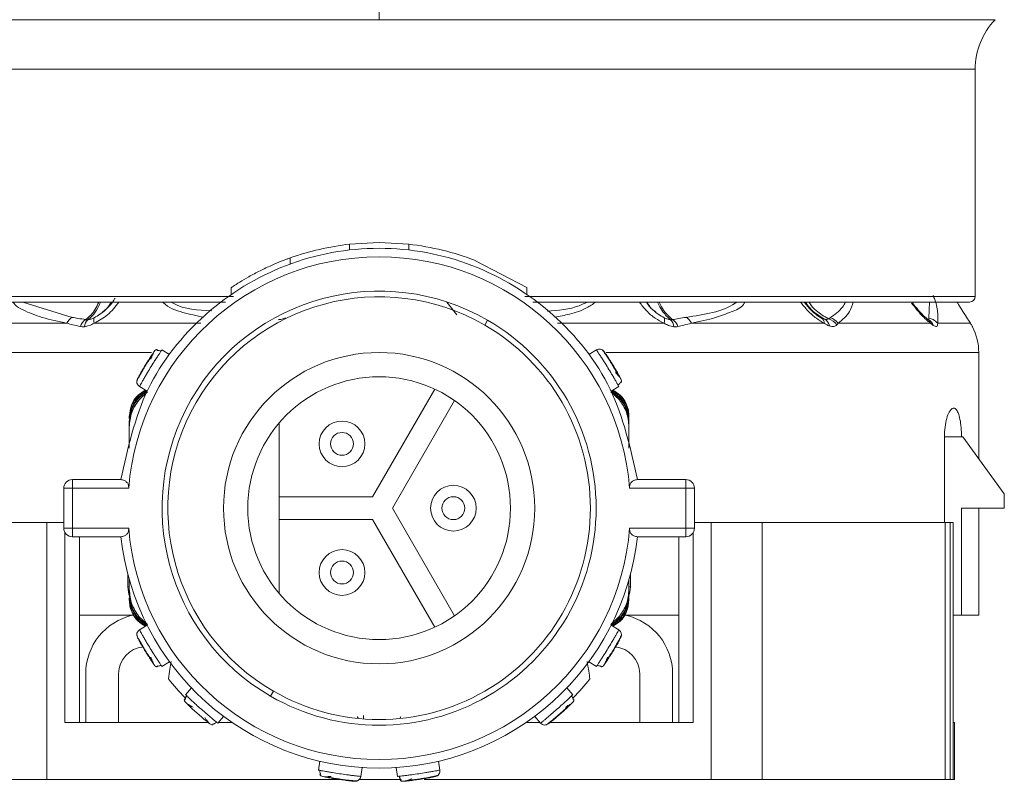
# Model space of a CAD drawing. Header units: millimetres. Extents: x -458 to 1924, y -69 to 431.
# Tile 2 of 49: x -438 to -404, y 153 to 179. Entities that reach past the tile are written whole.
import ezdxf

# ---------------------------------------------------------------- set-up
doc = ezdxf.new("R2010")
doc.units = ezdxf.units.MM

# ---------------------------------------------------------------- blocks, each defined once
blk = doc.blocks.new('Drawing View4')
at = {"color": 7, "linetype": 'Continuous', "lineweight": 18}
for p, q in [((0, 0), (0, -50.843)), ((0, -50.843), (-21.577, -50.843)), ((21.577, -50.843), (0, -50.843)), ((20.875, -52.58), (-20.875, -52.58)), ((20.875, -52.58), (20.875, -60.53)), ((-1.035, -58.704), (0, -58.646)), ((-1.035, -58.905), (-1.035, -58.704)), ((0, -58.646), (1.035, -58.704)), ((1.035, -58.905), (1.035, -58.704)), ((-3.114, -59.396), (-3.114, -59.183)), ((3.375, -59.28), (5.175, -60.219)), ((-5.184, -60.467), (-5.184, -60.225)), ((5.175, -60.461), (5.175, -60.219)), ((-5.099, -60.53), (-20.875, -60.53)), ((20.875, -60.53), (5.099, -60.53)), ((-20.675, -60.73), (-5.378, -60.73)), ((-10.753, -61.264), (-12.477, -60.73)), ((2.717, -61.173), (2.373, -60.73)), ((5.378, -60.73), (20.675, -60.73)), ((19.275, -60.73), (19.253, -61.292)), ((3.8, -61.364), (3.7, -61.538)), ((15.484, -61.28), (15.346, -61.194)), ((15.537, -61.307), (15.527, -61.311)), ((19.281, -61.374), (19.222, -61.336)), ((-15.584, -61.471), (-10.937, -61.471)), ((-9.977, -61.471), (-6.251, -61.471)), ((9.977, -61.471), (6.251, -61.471)), ((15.584, -61.471), (10.937, -61.471)), ((19.312, -61.471), (16.08, -61.471)), ((20.71, -61.471), (19.562, -61.471)), ((20.74, -61.521), (20.73, -61.503)), ((20.784, -61.596), (20.776, -61.581)), ((-7.341, -62.568), (-7.609, -62.404)), ((7.609, -62.404), (7.341, -62.568)), ((7.819, -62.405), (7.818, -62.403)), ((-7.971, -62.5), (-21, -62.5)), ((21, -62.5), (7.953, -62.5)), ((21, -66.21), (21, -62.5)), ((-8.487, -63.495), (-8.488, -63.497)), ((-8.393, -63.683), (-8.125, -63.847)), ((1.945, -63.777), (-0.231, -67.546)), ((8.125, -63.847), (8.393, -63.683)), ((-8.109, -63.876), (-8.422, -64.162)), ((8.417, -64.156), (8.109, -63.877)), ((0.462, -67.946), (2.638, -64.177)), ((-8.75, -64.732), (-8.75, -64.805)), ((8.75, -64.732), (8.75, -64.805)), ((-8.75, -64.916), (-8.75, -64.99)), ((-8.75, -65.84), (-8.75, -64.99)), ((-8.75, -65.101), (-8.75, -65.84)), ((-3.5, -64.961), (-3.5, -70.931)), ((8.75, -64.916), (8.75, -64.99)), ((8.75, -64.99), (8.75, -65.101)), ((8.75, -65.101), (8.75, -65.84)), ((8.75, -65.45), (8.75, -65.376)), ((19.799, -65.446), (19.799, -68.446)), ((19.799, -65.446), (20.396, -65.446)), ((20.446, -65.446), (20.396, -65.446)), ((21.896, -67.446), (20.446, -65.446)), ((-11.045, -67.246), (-11.045, -68.646)), ((-11.045, -67.246), (-10.745, -67.246)), ((-10.745, -67.246), (-10.745, -66.946)), ((-10.745, -66.946), (-9.045, -66.946)), ((-10.745, -67.246), (-8.772, -67.246)), ((-10.745, -67.246), (-10.745, -68.646)), ((8.772, -67.246), (10.745, -67.246)), ((9.045, -66.946), (10.745, -66.946)), ((10.745, -66.946), (10.745, -67.246)), ((10.745, -68.646), (10.745, -67.246)), ((10.745, -67.246), (11.045, -67.246)), ((11.045, -68.646), (11.045, -67.246)), ((-0.231, -67.546), (-3.5, -67.546)), ((21.896, -67.946), (21.896, -67.446)), ((2.638, -71.715), (0.462, -67.946)), ((21.896, -67.946), (20.396, -67.946)), ((20.396, -71.696), (20.396, -67.946)), ((21, -71.696), (21, -67.946)), ((-13.417, -68.446), (-11.634, -68.446)), ((-11.634, -68.446), (-11.634, -77.446)), ((-11.634, -68.446), (-11.045, -68.446)), ((-3.5, -68.346), (-0.231, -68.346)), ((-0.231, -68.346), (1.945, -72.115)), ((11.634, -68.446), (11.045, -68.446)), ((11.634, -68.446), (11.634, -77.446)), ((13.417, -68.446), (11.634, -68.446)), ((13.417, -68.446), (13.417, -77.446)), ((19.826, -68.446), (13.417, -68.446)), ((19.826, -68.446), (19.826, -77.446)), ((19.994, -68.446), (19.826, -68.446)), ((19.994, -68.446), (19.994, -77.446)), ((20.1, -68.446), (19.994, -68.446)), ((20.1, -68.446), (20.1, -75.446)), ((-10.745, -68.646), (-11.045, -68.646)), ((-11.004, -68.797), (-11.004, -75.446)), ((-10.745, -68.946), (-10.745, -68.646)), ((-8.772, -68.646), (-10.745, -68.646)), ((-9.045, -68.946), (-10.745, -68.946)), ((-10.499, -68.946), (-10.499, -75.446)), ((10.745, -68.646), (8.772, -68.646)), ((10.745, -68.946), (9.045, -68.946)), ((10.499, -68.946), (10.499, -75.446)), ((10.745, -68.646), (10.745, -68.946)), ((11.045, -68.646), (10.745, -68.646)), ((11.004, -68.797), (11.004, -75.446)), ((-8.8, -70.263), (-8.8, -70.696)), ((8.8, -70.696), (8.8, -70.263)), ((-8.75, -70.791), (-8.75, -70.446)), ((8.75, -70.791), (8.75, -70.446)), ((8.75, -70.446), (8.75, -70.902)), ((-8.75, -70.696), (-8.8, -70.696)), ((-8.75, -70.902), (-8.75, -70.791)), ((-8.75, -70.976), (-8.75, -70.902)), ((8.75, -70.696), (8.8, -70.696)), ((8.75, -70.976), (8.75, -70.902)), ((-8.75, -71.161), (-8.75, -71.087)), ((8.75, -71.161), (8.75, -71.087)), ((-10.5, -71.696), (-8.587, -71.696)), ((8.625, -71.696), (10.5, -71.696)), ((20.1, -71.696), (20.396, -71.696)), ((20.396, -71.696), (21, -71.696)), ((-8.417, -71.736), (-8.109, -72.015)), ((-8.125, -72.045), (-8.393, -72.21)), ((8.109, -72.016), (8.422, -71.731)), ((8.393, -72.21), (8.125, -72.045)), ((8.487, -72.398), (8.488, -72.396)), ((-7.609, -73.489), (-7.341, -73.324)), ((7.341, -73.324), (7.609, -73.489)), ((-10.278, -75.446), (-10.278, -73.746)), ((-9.128, -73.746), (-9.128, -75.446)), ((9.128, -73.746), (9.128, -75.446)), ((10.278, -75.446), (10.278, -73.746)), ((-6.57, -74.242), (-6.779, -74.478)), ((-3.8, -74.528), (-3.7, -74.355)), ((6.78, -74.477), (6.571, -74.241)), ((-10.991, -75.446), (-11.004, -75.446)), ((-10.991, -75.446), (-5.984, -75.446)), ((-5.93, -75.496), (-5.863, -75.53)), ((-5.655, -75.472), (-5.447, -75.236)), ((-5.632, -75.446), (-5.154, -75.446)), ((-0.75, -75.294), (-0.75, -75.308)), ((-0.55, -75.207), (-0.55, -75.326)), ((0.75, -75.294), (0.75, -75.308)), ((5.154, -75.446), (5.634, -75.446)), ((5.448, -75.235), (5.656, -75.471)), ((5.992, -75.446), (10.991, -75.446)), ((10.991, -75.446), (11.004, -75.446)), ((20.1, -75.446), (20.1, -77.446)), ((20.157, -75.446), (20.1, -75.446)), ((20.157, -75.446), (20.157, -77.446)), ((-2.082, -76.805), (-2.129, -77.116)), ((2.129, -77.116), (2.082, -76.805)), ((-0.645, -77.338), (-0.599, -77.026)), ((0.599, -77.026), (0.645, -77.338)), ((-13.417, -77.446), (-11.634, -77.446)), ((-11.634, -77.446), (-1.379, -77.446)), ((-0.782, -77.498), (-0.779, -77.498)), ((-0.703, -77.446), (0.75, -77.446)), ((1.581, -77.446), (11.634, -77.446)), ((2.045, -77.309), (2.047, -77.308)), ((13.417, -77.446), (11.634, -77.446)), ((19.826, -77.446), (13.417, -77.446)), ((19.994, -77.446), (19.826, -77.446)), ((20.1, -77.446), (19.994, -77.446)), ((20.157, -77.446), (20.1, -77.446))]:
    blk.add_line(p, q, dxfattribs=at)
at = {"color": 7, "linetype": 'Continuous', "lineweight": 18, "flags": 128}
for points in [[(-8.8, -70.696), (-8.781, -70.891), (-8.75, -71.008)], [(8.747, -71.018), (8.781, -70.891), (8.8, -70.696)]]:
    blk.add_lwpolyline(points, dxfattribs=at)
at = {"color": 7, "linetype": 'Continuous', "lineweight": 18}
for centre, radius in [((0, -67.946), 5.45), ((-1.3, -65.694), 0.8), ((-1.3, -65.694), 0.4), ((2.6, -67.946), 0.8), ((2.6, -67.946), 0.4), ((-1.3, -70.198), 0.8), ((-1.3, -70.198), 0.4)]:
    blk.add_circle(centre, radius, dxfattribs=at)
for centre, radius, start, end in [((0, -30), 30, 90, 224.009), ((23.375, -52.58), 2.5, 135.991, 180), ((0, -67.946), 9.3, 96.392, 109.5652), ((0, -67.946), 9.3, 68.7239, 83.6126), ((0, -67.946), 8.8, 4.5625, 175.4375), ((0, -67.946), 7.6, 60, 240), ((0, -67.946), 7.4, 60, 240), ((20.675, -60.53), 0.2, 270, 0), ((-10.506, -61.667), 0.473, 121.542, 155.5687), ((-10.015, -61.741), 0.476, 123.312, 160.839), ((-9.926, -61.622), 0.392, 135.1957, 175.4112), ((-9.705, -61.364), 0.292, 163.2772, 201.4279), ((0, -67.946), 7.6, 240, 60), ((9.705, -61.364), 0.292, 338.5722, 16.7228), ((9.926, -61.622), 0.392, 4.5888, 44.8043), ((10.015, -61.741), 0.476, 19.1614, 56.6876), ((10.506, -61.667), 0.473, 24.4313, 58.458), ((15.382, -61.456), 0.203, 355.746, 60.047), ((15.448, -61.62), 0.33, 9.2768, 60.3932), ((15.573, -61.854), 0.56, 35.462, 73.3226), ((15.636, -61.815), 0.562, 37.8002, 73.6245), ((19.029, -61.563), 0.298, 17.8912, 49.3711), ((19.058, -61.673), 0.373, 19.884, 63.1716), ((0, -67.946), 7.4, 240, 60), ((19, -62.5), 2, 0, 26.8824), ((0, -67.946), 4.6, 360, 180), ((-10.745, -67.246), 0.3, 90, 180), ((10.745, -67.246), 0.3, 0, 90), ((0, -67.946), 4.6, 180, 360), ((-10.745, -68.646), 0.3, 180, 270), ((0, -67.946), 9.1, 186.309, 353.691), ((0, -67.946), 8.8, 184.5625, 355.4375), ((10.745, -68.646), 0.3, 270, 0), ((-8.178, -73.746), 2.1, 102.5279, 180), ((8.178, -73.746), 2.1, 0, 77.4721), ((-8.178, -73.746), 0.95, 94.7413, 180), ((8.178, -73.746), 0.95, 0, 85.3102), ((0, -67.946), 9.5, 219.0016, 224.3131), ((0, -67.946), 9.5, 315.6786, 320.9984), ((-0.891, -75.294), 0.141, 0.0426, 24.4873), ((-0.891, -75.294), 0.141, 0.0448, 24.6517), ((0.891, -75.294), 0.141, 155.347, 179.9539)]:
    blk.add_arc(centre, radius, start, end, dxfattribs=at)
for points in [[(-9.045, -66.946), (-8.806, -65.858), (-8.328, -63.682), (-6.193, -61.016), (-3.326, -59.255), (0, -58.642), (3.326, -59.255), (6.193, -61.016), (8.328, -63.682), (8.806, -65.858), (9.045, -66.946)], [(7.878, -62.46), (7.861, -62.441), (7.828, -62.402), (7.756, -62.374), (7.678, -62.371), (7.632, -62.393), (7.609, -62.404)], [(-8.465, -63.418), (-8.474, -63.441), (-8.493, -63.488), (-8.486, -63.565), (-8.453, -63.636), (-8.413, -63.667), (-8.393, -63.683)], [(8.465, -72.475), (8.474, -72.451), (8.493, -72.404), (8.486, -72.327), (8.453, -72.256), (8.413, -72.225), (8.393, -72.21)], [(1.972, -77.341), (1.996, -77.333), (2.044, -77.318), (2.099, -77.262), (2.132, -77.192), (2.13, -77.141), (2.129, -77.116)], [(-0.861, -77.507), (-0.836, -77.507), (-0.785, -77.506), (-0.717, -77.469), (-0.665, -77.411), (-0.652, -77.362), (-0.645, -77.338)]]:
    blk.add_open_spline(points, degree=3, dxfattribs=at)
for points, knots in [([(-5.184, -60.225), (-5.18, -60.223), (-5.172, -60.217), (-5.087, -60.161), (-4.895, -60.036), (-4.566, -59.84), (-4.175, -59.632), (-3.771, -59.441), (-3.474, -59.318), (-3.293, -59.248), (-3.192, -59.211), (-3.126, -59.187), (-3.118, -59.184), (-3.114, -59.183)], [0, 0, 0, 0, 0.060058, 0.121373, 0.242824, 0.369606, 0.499838, 0.629592, 0.754948, 0.816741, 0.877799, 0.939002, 1, 1, 1, 1]), ([(-9.255, -60.593), (-9.258, -60.599), (-9.327, -60.75), (-9.452, -60.892), (-9.586, -61.002), (-9.588, -61.004)], [0, 0, 0, 0, 0.038834, 0.98682, 1, 1, 1, 1]), ([(19.401, -60.49), (19.422, -60.543), (19.525, -60.802), (19.575, -61.126), (19.566, -61.361), (19.562, -61.471)], [0, 0, 0, 0, 0.118925, 0.586309, 1, 1, 1, 1]), ([(-10.937, -61.471), (-11.232, -61.409), (-11.784, -61.292), (-12.376, -61.062), (-12.714, -60.877), (-12.803, -60.758), (-12.824, -60.73)], [0, 0, 0, 0, 0.408322, 0.76264, 0.943754, 1, 1, 1, 1]), ([(-10.276, -61.344), (-10.157, -61.244), (-9.983, -61.096), (-9.859, -60.818), (-9.82, -60.73)], [0, 0, 0, 0, 0.681942, 1, 1, 1, 1]), ([(-10.204, -61.346), (-10.151, -61.302), (-10.028, -61.199), (-9.869, -60.992), (-9.786, -60.8), (-9.755, -60.73)], [0, 0, 0, 0, 0.31705, 0.750332, 1, 1, 1, 1]), ([(-9.588, -61.004), (-9.649, -61.058), (-9.77, -61.165), (-9.914, -61.242), (-9.985, -61.28)], [0, 0, 0, 0, 0.504489, 1, 1, 1, 1]), ([(-9.114, -60.73), (-9.239, -60.889), (-9.476, -61.192), (-9.816, -61.381), (-9.977, -61.471)], [0, 0, 0, 0, 0.525536, 1, 1, 1, 1]), ([(-9.695, -61.071), (-9.644, -61.039), (-9.513, -60.957), (-9.429, -60.815), (-9.377, -60.73)], [0, 0, 0, 0, 0.39334, 1, 1, 1, 1]), ([(-6.145, -61.263), (-6.388, -61.21), (-6.895, -61.101), (-7.399, -60.924), (-7.57, -60.74), (-7.579, -60.73)], [0, 0, 0, 0, 0.466425, 0.97005, 1, 1, 1, 1]), ([(-5.856, -61.036), (-6.343, -61.01), (-6.873, -60.981), (-7.258, -60.748), (-7.289, -60.73)], [0, 0, 0, 0, 0.919614, 1, 1, 1, 1]), ([(7.286, -60.73), (7.194, -60.775), (6.787, -60.976), (6.276, -61.018), (5.88, -61.051)], [0, 0, 0, 0, 0.226927, 1, 1, 1, 1]), ([(7.586, -60.73), (7.483, -60.802), (7.216, -60.99), (6.716, -61.151), (6.321, -61.228), (6.145, -61.263)], [0, 0, 0, 0, 0.259426, 0.668977, 1, 1, 1, 1]), ([(9.977, -61.471), (9.873, -61.416), (9.649, -61.298), (9.35, -61.041), (9.192, -60.832), (9.115, -60.73)], [0, 0, 0, 0, 0.306278, 0.66202, 1, 1, 1, 1]), ([(9.605, -61.017), (9.597, -61.011), (9.497, -60.93), (9.427, -60.826), (9.361, -60.73)], [0, 0, 0, 0, 0.072886, 1, 1, 1, 1]), ([(9.377, -60.73), (9.428, -60.814), (9.512, -60.955), (9.642, -61.037), (9.694, -61.069)], [0, 0, 0, 0, 0.5968362, 1, 1, 1, 1]), ([(9.985, -61.28), (9.914, -61.242), (9.776, -61.169), (9.66, -61.066), (9.605, -61.017)], [0, 0, 0, 0, 0.517972, 1, 1, 1, 1]), ([(9.751, -60.73), (9.765, -60.764), (9.817, -60.895), (9.967, -61.129), (10.113, -61.263), (10.204, -61.346)], [0, 0, 0, 0, 0.115872, 0.449721, 1, 1, 1, 1]), ([(9.814, -60.73), (9.827, -60.763), (9.879, -60.893), (10.029, -61.126), (10.181, -61.26), (10.276, -61.344)], [0, 0, 0, 0, 0.113271, 0.448095, 1, 1, 1, 1]), ([(12.529, -60.73), (12.508, -60.744), (12.049, -61.07), (11.386, -61.169), (10.753, -61.264)], [0, 0, 0, 0, 0.044719, 1, 1, 1, 1]), ([(12.804, -60.73), (12.79, -60.758), (12.702, -60.935), (12.312, -61.077), (11.725, -61.309), (11.226, -61.411), (10.937, -61.471)], [0, 0, 0, 0, 0.048891, 0.310078, 0.599133, 1, 1, 1, 1]), ([(15.584, -61.471), (15.494, -61.417), (15.299, -61.3), (15.012, -61.043), (14.841, -60.834), (14.757, -60.73)], [0, 0, 0, 0, 0.303764, 0.654764, 1, 1, 1, 1]), ([(15.545, -61.324), (15.474, -61.281), (15.331, -61.193), (15.101, -60.995), (14.965, -60.827), (14.887, -60.73)], [0, 0, 0, 0, 0.29325, 0.592842, 1, 1, 1, 1]), ([(14.931, -60.73), (14.946, -60.756), (15.021, -60.88), (15.244, -61.112), (15.469, -61.248), (15.611, -61.333)], [0, 0, 0, 0, 0.090525, 0.428325, 1, 1, 1, 1]), ([(15.057, -60.73), (15.069, -60.75), (15.139, -60.866), (15.357, -61.092), (15.588, -61.23), (15.734, -61.317)], [0, 0, 0, 0, 0.071997, 0.416313, 1, 1, 1, 1]), ([(16.335, -60.73), (16.302, -60.789), (16.175, -61.022), (15.957, -61.168), (15.795, -61.276)], [0, 0, 0, 0, 0.255256, 1, 1, 1, 1]), ([(16.601, -60.73), (16.565, -60.846), (16.468, -61.16), (16.23, -61.351), (16.08, -61.471)], [0, 0, 0, 0, 0.37174, 1, 1, 1, 1]), ([(19.312, -61.471), (19.207, -61.384), (18.992, -61.203), (18.766, -60.914), (18.649, -60.766)], [0, 0, 0, 0, 0.486372, 1, 1, 1, 1]), ([(19.241, -61.352), (19.185, -61.306), (19.071, -61.214), (18.877, -61.015), (18.749, -60.848), (18.679, -60.756)], [0, 0, 0, 0, 0.3061731, 0.6157696, 1, 1, 1, 1]), ([(20.237, -60.73), (20.254, -60.757), (20.327, -60.875), (20.458, -61.079), (20.609, -61.314), (20.68, -61.424), (20.71, -61.471)], [0, 0, 0, 0, 0.087551, 0.374618, 0.728459, 1, 1, 1, 1]), ([(-10.276, -61.344), (-10.367, -61.329), (-10.528, -61.304), (-10.685, -61.276), (-10.753, -61.264)], [0, 0, 0, 0, 0.565432, 1, 1, 1, 1]), ([(-10.204, -61.346), (-10.218, -61.347), (-10.243, -61.349), (-10.266, -61.345), (-10.276, -61.344)], [0, 0, 0, 0, 0.559121, 1, 1, 1, 1]), ([(-9.985, -61.28), (-10.022, -61.297), (-10.095, -61.328), (-10.168, -61.34), (-10.204, -61.346)], [0, 0, 0, 0, 0.509913, 1, 1, 1, 1]), ([(-3.282, -61.28), (-3.323, -61.298), (-3.403, -61.333), (-3.491, -61.343), (-3.534, -61.348)], [0, 0, 0, 0, 0.510723, 1, 1, 1, 1]), ([(10.204, -61.346), (10.166, -61.34), (10.092, -61.327), (10.02, -61.296), (9.985, -61.28)], [0, 0, 0, 0, 0.523137, 1, 1, 1, 1]), ([(10.276, -61.344), (10.263, -61.346), (10.24, -61.349), (10.215, -61.347), (10.204, -61.346)], [0, 0, 0, 0, 0.560007, 1, 1, 1, 1]), ([(10.753, -61.264), (10.666, -61.279), (10.509, -61.307), (10.348, -61.333), (10.276, -61.344)], [0, 0, 0, 0, 0.554562, 1, 1, 1, 1]), ([(15.611, -61.333), (15.587, -61.325), (15.545, -61.311), (15.502, -61.29), (15.484, -61.28)], [0, 0, 0, 0, 0.574767, 1, 1, 1, 1]), ([(15.734, -61.317), (15.719, -61.329), (15.69, -61.351), (15.636, -61.339), (15.611, -61.333)], [0, 0, 0, 0, 0.541687, 1, 1, 1, 1]), ([(15.795, -61.276), (15.784, -61.284), (15.764, -61.298), (15.743, -61.311), (15.734, -61.317)], [0, 0, 0, 0, 0.557314, 1, 1, 1, 1]), ([(19.253, -61.292), (19.256, -61.303), (19.261, -61.323), (19.251, -61.339), (19.235, -61.337), (19.229, -61.337)], [0, 0, 0, 0, 0.381512, 0.751212, 1, 1, 1, 1]), ([(19.562, -61.471), (19.514, -61.424), (19.428, -61.339), (19.307, -61.307), (19.253, -61.292)], [0, 0, 0, 0, 0.559299, 1, 1, 1, 1]), ([(-10.464, -61.585), (-10.555, -61.565), (-10.715, -61.529), (-10.869, -61.489), (-10.937, -61.471)], [0, 0, 0, 0, 0.564676, 1, 1, 1, 1]), ([(-10.316, -61.591), (-10.345, -61.593), (-10.396, -61.597), (-10.443, -61.589), (-10.464, -61.585)], [0, 0, 0, 0, 0.559055, 1, 1, 1, 1]), ([(-9.977, -61.471), (-10.038, -61.502), (-10.15, -61.56), (-10.264, -61.581), (-10.316, -61.591)], [0, 0, 0, 0, 0.541803, 1, 1, 1, 1]), ([(10.316, -61.591), (10.256, -61.579), (10.141, -61.557), (10.029, -61.498), (9.977, -61.471)], [0, 0, 0, 0, 0.530896, 1, 1, 1, 1]), ([(10.464, -61.585), (10.437, -61.59), (10.39, -61.597), (10.339, -61.593), (10.316, -61.591)], [0, 0, 0, 0, 0.560194, 1, 1, 1, 1]), ([(10.937, -61.471), (10.851, -61.493), (10.696, -61.533), (10.535, -61.569), (10.464, -61.585)], [0, 0, 0, 0, 0.555292, 1, 1, 1, 1]), ([(15.774, -61.567), (15.738, -61.553), (15.676, -61.527), (15.611, -61.488), (15.584, -61.471)], [0, 0, 0, 0, 0.579744, 1, 1, 1, 1]), ([(16.03, -61.529), (15.998, -61.553), (15.949, -61.589), (15.854, -61.591), (15.8, -61.575), (15.774, -61.567)], [0, 0, 0, 0, 0.4821932, 0.7402634, 1, 1, 1, 1]), ([(16.08, -61.471), (16.071, -61.482), (16.055, -61.502), (16.038, -61.521), (16.03, -61.529)], [0, 0, 0, 0, 0.558376, 1, 1, 1, 1]), ([(19.409, -61.546), (19.392, -61.534), (19.361, -61.512), (19.327, -61.484), (19.312, -61.471)], [0, 0, 0, 0, 0.55931, 1, 1, 1, 1]), ([(19.562, -61.471), (19.561, -61.498), (19.56, -61.551), (19.525, -61.585), (19.474, -61.584), (19.431, -61.559), (19.409, -61.546)], [0, 0, 0, 0, 0.273675, 0.544486, 0.766897, 1, 1, 1, 1]), ([(20.71, -61.471), (20.733, -61.509), (20.775, -61.579), (20.781, -61.591), (20.784, -61.596)], [0, 0, 0, 0, 0.54913, 1, 1, 1, 1]), ([(-7.878, -62.46), (-7.862, -62.439), (-7.84, -62.412), (-7.808, -62.4), (-7.8, -62.397)], [0, 0, 0, 0, 0.744589, 1, 1, 1, 1]), ([(-7.769, -62.413), (-7.771, -62.405), (-7.775, -62.386), (-7.792, -62.391), (-7.802, -62.394)], [0, 0, 0, 0, 0.443444, 1, 1, 1, 1]), ([(-7.643, -62.454), (-7.64, -62.448), (-7.615, -62.412), (-7.612, -62.407), (-7.609, -62.404)], [0, 0, 0, 0, 0.139679, 1, 1, 1, 1]), ([(7.609, -62.404), (7.614, -62.41), (7.621, -62.421), (7.67, -62.494), (7.728, -62.582), (7.802, -62.696), (7.897, -62.846), (8.016, -63.034), (8.13, -63.225), (8.22, -63.378), (8.287, -63.495), (8.337, -63.582), (8.356, -63.616), (8.364, -63.63)], [0, 0, 0, 0, 0.123193, 0.19963, 0.285796, 0.371935, 0.448355, 0.571553, 0.694747, 0.771169, 0.857312, 0.943534, 1, 1, 1, 1]), ([(8.09, -62.806), (8.074, -62.781), (8.025, -62.705), (7.951, -62.593), (7.878, -62.487), (7.828, -62.417), (7.821, -62.408), (7.818, -62.403)], [0, 0, 0, 0, 0.108658, 0.332006, 0.554933, 0.777468, 1, 1, 1, 1]), ([(-8.465, -63.418), (-8.461, -63.41), (-8.453, -63.395), (-8.391, -63.281), (-8.299, -63.119), (-8.186, -62.93), (-8.069, -62.743), (-7.966, -62.588), (-7.892, -62.481), (-7.883, -62.467), (-7.878, -62.46)], [0, 0, 0, 0, 0.123327, 0.248039, 0.373729, 0.500052, 0.626334, 0.751958, 0.876621, 1, 1, 1, 1]), ([(-8.393, -63.683), (-8.389, -63.675), (-8.383, -63.664), (-8.34, -63.587), (-8.288, -63.495), (-8.22, -63.378), (-8.13, -63.225), (-8.016, -63.034), (-7.898, -62.846), (-7.802, -62.696), (-7.729, -62.583), (-7.673, -62.499), (-7.652, -62.466), (-7.643, -62.454)], [0, 0, 0, 0, 0.123193, 0.19963, 0.285796, 0.371935, 0.448355, 0.571553, 0.694747, 0.771169, 0.857312, 0.943534, 1, 1, 1, 1]), ([(-7.93, -62.561), (-7.957, -62.601), (-8.01, -62.68), (-8.107, -62.831), (-8.191, -62.966), (-8.237, -63.045), (-8.252, -63.072)], [0, 0, 0, 0, 0.283378, 0.567938, 0.853248, 1, 1, 1, 1]), ([(-7.903, -62.497), (-7.906, -62.501), (-7.911, -62.511), (-7.93, -62.558), (-7.957, -62.63), (-7.98, -62.698), (-7.992, -62.733)], [0, 0, 0, 0, 0.227906, 0.471042, 0.728935, 1, 1, 1, 1]), ([(-7.631, -62.458), (-7.642, -62.451), (-7.663, -62.438), (-7.7, -62.425), (-7.74, -62.418), (-7.767, -62.42), (-7.78, -62.421)], [0, 0, 0, 0, 0.232664, 0.479578, 0.736996, 1, 1, 1, 1]), ([(7.878, -62.46), (7.883, -62.467), (7.892, -62.481), (7.966, -62.588), (8.069, -62.743), (8.186, -62.93), (8.299, -63.119), (8.391, -63.281), (8.453, -63.395), (8.461, -63.41), (8.465, -63.418)], [0, 0, 0, 0, 0.123327, 0.248039, 0.373729, 0.500052, 0.626334, 0.751958, 0.876621, 1, 1, 1, 1]), ([(-8.252, -63.072), (-8.267, -63.097), (-8.314, -63.175), (-8.379, -63.292), (-8.44, -63.405), (-8.48, -63.481), (-8.485, -63.491), (-8.488, -63.497)], [0, 0, 0, 0, 0.108658, 0.332006, 0.554933, 0.777468, 1, 1, 1, 1]), ([(8.399, -63.325), (8.375, -63.283), (8.329, -63.2), (8.238, -63.045), (8.155, -62.909), (8.106, -62.832), (8.09, -62.806)], [0, 0, 0, 0, 0.283378, 0.567938, 0.853248, 1, 1, 1, 1]), ([(8.444, -63.378), (8.441, -63.374), (8.434, -63.364), (8.401, -63.326), (8.349, -63.27), (8.299, -63.218), (8.273, -63.192)], [0, 0, 0, 0, 0.227906, 0.471042, 0.728935, 1, 1, 1, 1]), ([(8.465, -63.418), (8.476, -63.441), (8.49, -63.473), (8.486, -63.506), (8.485, -63.515)], [0, 0, 0, 0, 0.7445897, 1, 1, 1, 1]), ([(8.355, -63.638), (8.365, -63.632), (8.387, -63.619), (8.416, -63.592), (8.44, -63.56), (8.45, -63.535), (8.455, -63.522)], [0, 0, 0, 0, 0.232664, 0.479578, 0.736996, 1, 1, 1, 1]), ([(8.364, -63.63), (8.367, -63.635), (8.388, -63.673), (8.391, -63.678), (8.393, -63.683)], [0, 0, 0, 0, 0.139679, 1, 1, 1, 1]), ([(8.457, -63.536), (8.465, -63.538), (8.484, -63.543), (8.487, -63.525), (8.488, -63.515)], [0, 0, 0, 0, 0.4434447, 1, 1, 1, 1]), ([(-8.75, -64.732), (-8.733, -64.593), (-8.701, -64.321), (-8.481, -63.989), (-8.272, -63.867), (-8.179, -63.814)], [0, 0, 0, 0, 0.365361, 0.718401, 1, 1, 1, 1]), ([(-8.159, -63.826), (-8.249, -63.879), (-8.467, -64.008), (-8.702, -64.359), (-8.734, -64.657), (-8.75, -64.805)], [0, 0, 0, 0, 0.25938, 0.62929, 1, 1, 1, 1]), ([(-8.135, -63.841), (-8.234, -63.907), (-8.462, -64.059), (-8.696, -64.445), (-8.732, -64.757), (-8.75, -64.916)], [0, 0, 0, 0, 0.27551, 0.63061, 1, 1, 1, 1]), ([(-8.122, -63.855), (-8.228, -63.931), (-8.465, -64.1), (-8.698, -64.509), (-8.733, -64.83), (-8.75, -64.99)], [0, 0, 0, 0, 0.287855, 0.643345, 1, 1, 1, 1]), ([(8.75, -64.99), (8.733, -64.83), (8.698, -64.509), (8.465, -64.1), (8.228, -63.931), (8.122, -63.855)], [0, 0, 0, 0, 0.356662, 0.712158, 1, 1, 1, 1]), ([(8.75, -64.916), (8.732, -64.757), (8.696, -64.445), (8.462, -64.059), (8.234, -63.907), (8.135, -63.841)], [0, 0, 0, 0, 0.369379, 0.724507, 1, 1, 1, 1]), ([(8.75, -64.805), (8.734, -64.657), (8.702, -64.359), (8.467, -64.008), (8.249, -63.879), (8.159, -63.826)], [0, 0, 0, 0, 0.370547, 0.740637, 1, 1, 1, 1]), ([(8.179, -63.814), (8.273, -63.867), (8.483, -63.988), (8.653, -64.262), (8.738, -64.522), (8.746, -64.661), (8.75, -64.732)], [0, 0, 0, 0, 0.281088, 0.63342, 0.815104, 1, 1, 1, 1]), ([(-8.422, -64.162), (-8.515, -64.301), (-8.704, -64.586), (-8.735, -64.927), (-8.75, -65.101)], [0, 0, 0, 0, 0.489594, 1, 1, 1, 1]), ([(8.75, -65.101), (8.734, -64.926), (8.704, -64.582), (8.511, -64.296), (8.417, -64.156)], [0, 0, 0, 0, 0.510429, 1, 1, 1, 1]), ([(20.396, -65.446), (20.393, -65.336), (20.388, -65.116), (20.347, -64.823), (20.284, -64.596), (20.199, -64.459), (20.099, -64.43), (19.992, -64.52), (19.896, -64.724), (19.826, -65.015), (19.801, -65.273), (19.799, -65.416), (19.799, -65.446)], [0, 0, 0, 0, 0.102692, 0.205345, 0.309125, 0.415784, 0.526123, 0.639705, 0.754182, 0.86573, 0.971495, 1, 1, 1, 1]), ([(-9.045, -66.946), (-9.004, -66.951), (-8.927, -66.96), (-8.847, -67.021), (-8.803, -67.084), (-8.782, -67.135), (-8.771, -67.19), (-8.772, -67.228), (-8.772, -67.246)], [0, 0, 0, 0, 0.312972, 0.575647, 0.691755, 0.800836, 0.901278, 1, 1, 1, 1]), ([(8.772, -67.246), (8.772, -67.227), (8.77, -67.19), (8.782, -67.134), (8.804, -67.083), (8.847, -67.02), (8.928, -66.959), (9.004, -66.951), (9.045, -66.946)], [0, 0, 0, 0, 0.099778, 0.201327, 0.310031, 0.425806, 0.688171, 1, 1, 1, 1]), ([(-8.772, -68.646), (-8.772, -68.664), (-8.771, -68.701), (-8.782, -68.756), (-8.803, -68.808), (-8.847, -68.872), (-8.928, -68.933), (-9.004, -68.941), (-9.045, -68.946)], [0, 0, 0, 0, 0.097753, 0.197421, 0.308109, 0.425907, 0.688339, 1, 1, 1, 1]), ([(9.045, -68.946), (9.004, -68.941), (8.928, -68.933), (8.847, -68.872), (8.803, -68.808), (8.782, -68.756), (8.771, -68.701), (8.772, -68.664), (8.772, -68.646)], [0, 0, 0, 0, 0.312144, 0.57468, 0.692214, 0.802718, 0.902281, 1, 1, 1, 1]), ([(-8.75, -70.791), (-8.734, -70.966), (-8.704, -71.31), (-8.511, -71.596), (-8.417, -71.736)], [0, 0, 0, 0, 0.510317, 1, 1, 1, 1]), ([(-8.75, -70.902), (-8.733, -71.063), (-8.698, -71.383), (-8.465, -71.792), (-8.228, -71.961), (-8.122, -72.037)], [0, 0, 0, 0, 0.356662, 0.712158, 1, 1, 1, 1]), ([(-8.75, -70.976), (-8.732, -71.135), (-8.696, -71.448), (-8.462, -71.833), (-8.234, -71.985), (-8.135, -72.051)], [0, 0, 0, 0, 0.36938, 0.724507, 1, 1, 1, 1]), ([(8.122, -72.037), (8.228, -71.961), (8.465, -71.792), (8.698, -71.383), (8.733, -71.063), (8.75, -70.902)], [0, 0, 0, 0, 0.287855, 0.643345, 1, 1, 1, 1]), ([(8.135, -72.051), (8.234, -71.985), (8.462, -71.833), (8.696, -71.448), (8.732, -71.135), (8.75, -70.976)], [0, 0, 0, 0, 0.27551, 0.63061, 1, 1, 1, 1]), ([(8.422, -71.731), (8.515, -71.591), (8.704, -71.306), (8.735, -70.965), (8.75, -70.791)], [0, 0, 0, 0, 0.489706, 1, 1, 1, 1]), ([(-8.75, -71.087), (-8.734, -71.236), (-8.702, -71.533), (-8.467, -71.885), (-8.249, -72.013), (-8.159, -72.066)], [0, 0, 0, 0, 0.370547, 0.740637, 1, 1, 1, 1]), ([(-8.179, -72.079), (-8.273, -72.025), (-8.483, -71.904), (-8.653, -71.631), (-8.738, -71.37), (-8.746, -71.231), (-8.75, -71.161)], [0, 0, 0, 0, 0.281087, 0.63342, 0.815104, 1, 1, 1, 1]), ([(8.159, -72.066), (8.249, -72.013), (8.467, -71.885), (8.702, -71.533), (8.734, -71.236), (8.75, -71.087)], [0, 0, 0, 0, 0.25938, 0.62929, 1, 1, 1, 1]), ([(8.75, -71.161), (8.733, -71.299), (8.701, -71.571), (8.481, -71.903), (8.272, -72.025), (8.179, -72.079)], [0, 0, 0, 0, 0.365361, 0.718401, 1, 1, 1, 1]), ([(-8.488, -72.396), (-8.485, -72.401), (-8.48, -72.411), (-8.44, -72.487), (-8.379, -72.6), (-8.314, -72.717), (-8.267, -72.795), (-8.252, -72.821)], [0, 0, 0, 0, 0.222533, 0.445068, 0.667996, 0.891345, 1, 1, 1, 1]), ([(-8.487, -72.396), (-8.487, -72.373), (-8.486, -72.325), (-8.453, -72.256), (-8.413, -72.225), (-8.393, -72.21)], [0, 0, 0, 0, 0.311559, 0.65578, 1, 1, 1, 1]), ([(-7.643, -73.439), (-7.652, -73.426), (-7.673, -73.394), (-7.729, -73.309), (-7.802, -73.197), (-7.898, -73.046), (-8.016, -72.858), (-8.13, -72.667), (-8.22, -72.514), (-8.288, -72.397), (-8.34, -72.305), (-8.383, -72.229), (-8.389, -72.217), (-8.393, -72.21)], [0, 0, 0, 0, 0.056465, 0.142687, 0.228831, 0.305254, 0.428447, 0.551647, 0.628067, 0.714206, 0.800371, 0.876807, 1, 1, 1, 1]), ([(8.393, -72.21), (8.389, -72.217), (8.383, -72.229), (8.34, -72.305), (8.288, -72.397), (8.22, -72.514), (8.13, -72.667), (8.016, -72.858), (7.898, -73.046), (7.802, -73.197), (7.729, -73.309), (7.673, -73.394), (7.652, -73.426), (7.643, -73.439)], [0, 0, 0, 0, 0.123193, 0.19963, 0.285796, 0.371935, 0.448355, 0.571553, 0.694747, 0.771169, 0.857312, 0.943534, 1, 1, 1, 1]), ([(8.252, -72.821), (8.267, -72.795), (8.314, -72.717), (8.379, -72.6), (8.44, -72.487), (8.48, -72.411), (8.485, -72.401), (8.488, -72.396)], [0, 0, 0, 0, 0.108658, 0.332006, 0.554933, 0.777468, 1, 1, 1, 1]), ([(-7.878, -73.432), (-7.883, -73.425), (-7.892, -73.412), (-7.966, -73.304), (-8.069, -73.149), (-8.186, -72.963), (-8.299, -72.773), (-8.391, -72.612), (-8.453, -72.497), (-8.461, -72.482), (-8.465, -72.475)], [0, 0, 0, 0, 0.123378, 0.248041, 0.373662, 0.49995, 0.626272, 0.751963, 0.876674, 1, 1, 1, 1]), ([(8.465, -72.475), (8.461, -72.482), (8.453, -72.497), (8.391, -72.612), (8.299, -72.773), (8.186, -72.963), (8.069, -73.149), (7.966, -73.304), (7.892, -73.412), (7.883, -73.425), (7.878, -73.432)], [0, 0, 0, 0, 0.123327, 0.248039, 0.373729, 0.500052, 0.626334, 0.751958, 0.876621, 1, 1, 1, 1]), ([(-8.252, -72.821), (-8.237, -72.847), (-8.191, -72.926), (-8.107, -73.061), (-8.01, -73.212), (-7.957, -73.292), (-7.93, -73.331)], [0, 0, 0, 0, 0.146755, 0.432065, 0.716623, 1, 1, 1, 1]), ([(7.93, -73.331), (7.957, -73.292), (8.01, -73.212), (8.107, -73.061), (8.191, -72.926), (8.237, -72.847), (8.252, -72.821)], [0, 0, 0, 0, 0.283378, 0.567938, 0.853248, 1, 1, 1, 1]), ([(-7.992, -73.159), (-7.98, -73.194), (-7.957, -73.262), (-7.93, -73.334), (-7.911, -73.381), (-7.906, -73.391), (-7.903, -73.396)], [0, 0, 0, 0, 0.271066, 0.528959, 0.772095, 1, 1, 1, 1]), ([(-7.878, -73.432), (-7.862, -73.453), (-7.841, -73.48), (-7.809, -73.492), (-7.801, -73.494)], [0, 0, 0, 0, 0.751955, 1, 1, 1, 1]), ([(-7.78, -73.471), (-7.767, -73.472), (-7.74, -73.475), (-7.7, -73.468), (-7.663, -73.455), (-7.642, -73.441), (-7.631, -73.434)], [0, 0, 0, 0, 0.2630041, 0.5204217, 0.7673362, 1, 1, 1, 1]), ([(-7.609, -73.489), (-7.612, -73.485), (-7.615, -73.48), (-7.64, -73.444), (-7.643, -73.439)], [0, 0, 0, 0, 0.860318, 1, 1, 1, 1]), ([(-7.383, -73.925), (-7.365, -73.809), (-7.333, -73.606), (-7.301, -73.401), (-7.287, -73.312)], [0, 0, 0, 0, 0.569214, 1, 1, 1, 1]), ([(7.287, -73.312), (7.305, -73.425), (7.337, -73.631), (7.369, -73.834), (7.383, -73.925)], [0, 0, 0, 0, 0.550612, 1, 1, 1, 1]), ([(7.643, -73.439), (7.64, -73.444), (7.615, -73.48), (7.612, -73.485), (7.609, -73.489)], [0, 0, 0, 0, 0.139679, 1, 1, 1, 1]), ([(7.631, -73.434), (7.642, -73.441), (7.663, -73.455), (7.7, -73.468), (7.74, -73.475), (7.767, -73.472), (7.78, -73.471)], [0, 0, 0, 0, 0.232664, 0.479578, 0.736996, 1, 1, 1, 1]), ([(7.878, -73.432), (7.862, -73.453), (7.84, -73.48), (7.808, -73.492), (7.8, -73.495)], [0, 0, 0, 0, 0.744589, 1, 1, 1, 1]), ([(7.903, -73.396), (7.906, -73.391), (7.911, -73.381), (7.93, -73.334), (7.957, -73.262), (7.98, -73.194), (7.992, -73.159)], [0, 0, 0, 0, 0.227906, 0.471042, 0.728935, 1, 1, 1, 1]), ([(-7.802, -73.497), (-7.793, -73.501), (-7.776, -73.506), (-7.771, -73.487), (-7.769, -73.479)], [0, 0, 0, 0, 0.553128, 1, 1, 1, 1]), ([(7.769, -73.479), (7.771, -73.487), (7.775, -73.506), (7.792, -73.501), (7.802, -73.498)], [0, 0, 0, 0, 0.443445, 1, 1, 1, 1]), ([(-6.735, -74.521), (-6.739, -74.516), (-6.771, -74.486), (-6.775, -74.482), (-6.779, -74.478)], [0, 0, 0, 0, 0.1452008, 1, 1, 1, 1]), ([(6.78, -74.477), (6.776, -74.481), (6.773, -74.485), (6.741, -74.515), (6.736, -74.519)], [0, 0, 0, 0, 0.860318, 1, 1, 1, 1]), ([(-6.799, -74.636), (-6.807, -74.636), (-6.827, -74.637), (-6.824, -74.655), (-6.823, -74.665)], [0, 0, 0, 0, 0.4456117, 1, 1, 1, 1]), ([(-6.797, -74.638), (-6.806, -74.638), (-6.825, -74.639), (-6.822, -74.656), (-6.821, -74.666)], [0, 0, 0, 0, 0.433464, 1, 1, 1, 1]), ([(-6.77, -74.753), (-6.787, -74.733), (-6.811, -74.707), (-6.816, -74.674), (-6.818, -74.665)], [0, 0, 0, 0, 0.745339, 1, 1, 1, 1]), ([(-6.731, -74.508), (-6.739, -74.517), (-6.757, -74.536), (-6.776, -74.57), (-6.789, -74.605), (-6.791, -74.628), (-6.792, -74.638)], [0, 0, 0, 0, 0.248178, 0.511694, 0.786527, 1, 1, 1, 1]), ([(-6.729, -74.51), (-6.737, -74.519), (-6.754, -74.538), (-6.773, -74.572), (-6.787, -74.61), (-6.79, -74.637), (-6.791, -74.651)], [0, 0, 0, 0, 0.232511, 0.47939, 0.736872, 1, 1, 1, 1]), ([(-5.93, -75.496), (-5.936, -75.491), (-5.948, -75.481), (-6.051, -75.4), (-6.194, -75.282), (-6.361, -75.138), (-6.524, -74.99), (-6.659, -74.862), (-6.752, -74.771), (-6.764, -74.759), (-6.77, -74.753)], [0, 0, 0, 0, 0.1231666, 0.2479378, 0.3736502, 0.4999897, 0.6262864, 0.7519262, 0.8766052, 1, 1, 1, 1]), ([(-6.737, -74.785), (-6.733, -74.789), (-6.724, -74.796), (-6.681, -74.823), (-6.614, -74.862), (-6.551, -74.897), (-6.518, -74.915)], [0, 0, 0, 0, 0.227745, 0.47082, 0.728768, 1, 1, 1, 1]), ([(-5.7, -75.436), (-5.713, -75.425), (-5.743, -75.4), (-5.822, -75.335), (-5.925, -75.249), (-6.06, -75.133), (-6.228, -74.988), (-6.393, -74.839), (-6.525, -74.719), (-6.623, -74.627), (-6.696, -74.558), (-6.724, -74.531), (-6.735, -74.521)], [0, 0, 0, 0, 0.070164, 0.169634, 0.269982, 0.358966, 0.502273, 0.645746, 0.734686, 0.834905, 0.935321, 1, 1, 1, 1]), ([(6.736, -74.519), (6.725, -74.53), (6.697, -74.557), (6.624, -74.626), (6.525, -74.718), (6.394, -74.838), (6.229, -74.987), (6.061, -75.133), (5.926, -75.248), (5.822, -75.335), (5.741, -75.402), (5.673, -75.458), (5.663, -75.466), (5.656, -75.471)], [0, 0, 0, 0, 0.056465, 0.142687, 0.228831, 0.305254, 0.428447, 0.551647, 0.628067, 0.714206, 0.800371, 0.876807, 1, 1, 1, 1]), ([(6.771, -74.752), (6.765, -74.758), (6.753, -74.77), (6.66, -74.861), (6.525, -74.989), (6.362, -75.137), (6.195, -75.281), (6.052, -75.399), (5.95, -75.48), (5.936, -75.491), (5.93, -75.496)], [0, 0, 0, 0, 0.123378, 0.248041, 0.373662, 0.49995, 0.626272, 0.751963, 0.876674, 1, 1, 1, 1]), ([(6.233, -75.226), (6.257, -75.206), (6.326, -75.148), (6.445, -75.042), (6.577, -74.92), (6.646, -74.854), (6.681, -74.821)], [0, 0, 0, 0, 0.146755, 0.432065, 0.716623, 1, 1, 1, 1]), ([(6.521, -74.911), (6.554, -74.893), (6.617, -74.859), (6.683, -74.82), (6.726, -74.794), (6.735, -74.786), (6.739, -74.783)], [0, 0, 0, 0, 0.271066, 0.528959, 0.772095, 1, 1, 1, 1]), ([(6.792, -74.649), (6.791, -74.635), (6.789, -74.609), (6.775, -74.571), (6.756, -74.537), (6.739, -74.518), (6.73, -74.509)], [0, 0, 0, 0, 0.263004, 0.520422, 0.767336, 1, 1, 1, 1]), ([(6.771, -74.752), (6.788, -74.732), (6.811, -74.707), (6.817, -74.674), (6.819, -74.665)], [0, 0, 0, 0, 0.751955, 1, 1, 1, 1]), ([(6.822, -74.666), (6.823, -74.656), (6.826, -74.638), (6.806, -74.637), (6.798, -74.637)], [0, 0, 0, 0, 0.553128, 1, 1, 1, 1]), ([(-6.111, -75.275), (-6.09, -75.304), (-6.049, -75.362), (-6.004, -75.421), (-5.974, -75.459), (-5.966, -75.466), (-5.963, -75.47)], [0, 0, 0, 0, 0.271217, 0.529163, 0.772251, 1, 1, 1, 1]), ([(-5.863, -75.531), (-5.851, -75.533), (-5.828, -75.536), (-5.817, -75.523), (-5.822, -75.504), (-5.823, -75.502)], [0, 0, 0, 0, 0.457166, 0.936907, 1, 1, 1, 1]), ([(-5.824, -75.506), (-5.81, -75.503), (-5.784, -75.498), (-5.747, -75.48), (-5.715, -75.457), (-5.698, -75.438), (-5.69, -75.428)], [0, 0, 0, 0, 0.263111, 0.520586, 0.76747, 1, 1, 1, 1]), ([(-5.655, -75.472), (-5.659, -75.469), (-5.663, -75.466), (-5.696, -75.439), (-5.7, -75.436)], [0, 0, 0, 0, 0.886327, 1, 1, 1, 1]), ([(-0.75, -75.294), (-0.749, -75.284), (-0.748, -75.272), (-0.737, -75.262), (-0.735, -75.26)], [0, 0, 0, 0, 0.832527, 1, 1, 1, 1]), ([(0.75, -75.294), (0.749, -75.284), (0.748, -75.272), (0.737, -75.262), (0.735, -75.26)], [0, 0, 0, 0, 0.832527, 1, 1, 1, 1]), ([(0.736, -75.262), (0.739, -75.265), (0.748, -75.275), (0.749, -75.285), (0.75, -75.294)], [0, 0, 0, 0, 0.248553, 1, 1, 1, 1]), ([(5.856, -75.531), (5.833, -75.535), (5.786, -75.543), (5.713, -75.522), (5.675, -75.488), (5.656, -75.471)], [0, 0, 0, 0, 0.3115593, 0.6557796, 1, 1, 1, 1]), ([(5.856, -75.532), (5.86, -75.529), (5.87, -75.522), (5.938, -75.47), (6.038, -75.39), (6.142, -75.305), (6.211, -75.246), (6.233, -75.226)], [0, 0, 0, 0, 0.222533, 0.4450683, 0.6679955, 0.8913452, 1, 1, 1, 1]), ([(-2.07, -77.128), (-2.076, -77.126), (-2.119, -77.118), (-2.124, -77.117), (-2.129, -77.116)], [0, 0, 0, 0, 0.139679, 1, 1, 1, 1]), ([(-2.07, -77.115), (-2.072, -77.128), (-2.076, -77.153), (-2.074, -77.192), (-2.065, -77.231), (-2.052, -77.255), (-2.046, -77.267)], [0, 0, 0, 0, 0.232664, 0.479578, 0.736996, 1, 1, 1, 1]), ([(-0.645, -77.338), (-0.653, -77.337), (-0.667, -77.336), (-0.754, -77.326), (-0.859, -77.314), (-0.993, -77.298), (-1.169, -77.274), (-1.39, -77.244), (-1.609, -77.209), (-1.785, -77.179), (-1.917, -77.156), (-2.016, -77.138), (-2.054, -77.13), (-2.07, -77.128)], [0, 0, 0, 0, 0.123193, 0.19963, 0.285796, 0.371935, 0.448355, 0.571553, 0.694747, 0.771169, 0.857312, 0.943534, 1, 1, 1, 1]), ([(2.129, -77.116), (2.121, -77.118), (2.108, -77.12), (2.022, -77.137), (1.918, -77.156), (1.784, -77.179), (1.609, -77.209), (1.39, -77.244), (1.169, -77.274), (0.993, -77.298), (0.86, -77.314), (0.759, -77.326), (0.721, -77.33), (0.705, -77.332)], [0, 0, 0, 0, 0.123193, 0.19963, 0.285796, 0.371935, 0.448355, 0.571553, 0.694747, 0.771169, 0.857312, 0.943534, 1, 1, 1, 1]), ([(-2.057, -77.259), (-2.064, -77.264), (-2.08, -77.276), (-2.069, -77.289), (-2.062, -77.297)], [0, 0, 0, 0, 0.443445, 1, 1, 1, 1]), ([(-1.972, -77.341), (-1.997, -77.335), (-2.031, -77.326), (-2.054, -77.301), (-2.06, -77.294)], [0, 0, 0, 0, 0.74459, 1, 1, 1, 1]), ([(-0.861, -77.507), (-0.869, -77.507), (-0.886, -77.505), (-1.016, -77.493), (-1.201, -77.471), (-1.419, -77.442), (-1.637, -77.406), (-1.819, -77.373), (-1.947, -77.347), (-1.964, -77.343), (-1.972, -77.341)], [0, 0, 0, 0, 0.123327, 0.248039, 0.373729, 0.500052, 0.626334, 0.751958, 0.876621, 1, 1, 1, 1]), ([(-1.928, -77.35), (-1.923, -77.351), (-1.912, -77.352), (-1.861, -77.351), (-1.784, -77.347), (-1.713, -77.342), (-1.676, -77.339)], [0, 0, 0, 0, 0.227906, 0.471042, 0.728935, 1, 1, 1, 1]), ([(-1.858, -77.35), (-1.811, -77.359), (-1.717, -77.377), (-1.541, -77.407), (-1.383, -77.431), (-1.293, -77.443), (-1.263, -77.447)], [0, 0, 0, 0, 0.283378, 0.567938, 0.853248, 1, 1, 1, 1]), ([(-1.263, -77.447), (-1.233, -77.451), (-1.143, -77.463), (-1.01, -77.477), (-0.882, -77.49), (-0.796, -77.497), (-0.785, -77.497), (-0.779, -77.498)], [0, 0, 0, 0, 0.108658, 0.332006, 0.554933, 0.777468, 1, 1, 1, 1]), ([(0.705, -77.332), (0.699, -77.332), (0.656, -77.337), (0.65, -77.337), (0.645, -77.338)], [0, 0, 0, 0, 0.139679, 1, 1, 1, 1]), ([(0.701, -77.32), (0.703, -77.332), (0.706, -77.357), (0.72, -77.394), (0.74, -77.429), (0.759, -77.448), (0.768, -77.457)], [0, 0, 0, 0, 0.232664, 0.479578, 0.736996, 1, 1, 1, 1]), ([(0.755, -77.454), (0.75, -77.461), (0.738, -77.476), (0.753, -77.486), (0.762, -77.491)], [0, 0, 0, 0, 0.443445, 1, 1, 1, 1]), ([(0.861, -77.507), (0.835, -77.508), (0.8, -77.509), (0.771, -77.492), (0.763, -77.488)], [0, 0, 0, 0, 0.74459, 1, 1, 1, 1]), ([(1.972, -77.341), (1.964, -77.343), (1.947, -77.347), (1.819, -77.373), (1.637, -77.406), (1.419, -77.442), (1.201, -77.471), (1.016, -77.493), (0.886, -77.505), (0.869, -77.507), (0.861, -77.507)], [0, 0, 0, 0, 0.123327, 0.248039, 0.373729, 0.500052, 0.626334, 0.751958, 0.876621, 1, 1, 1, 1]), ([(0.906, -77.503), (0.911, -77.502), (0.922, -77.5), (0.97, -77.484), (1.042, -77.458), (1.109, -77.432), (1.144, -77.419)], [0, 0, 0, 0, 0.227906, 0.471042, 0.728935, 1, 1, 1, 1]), ([(0.972, -77.483), (1.02, -77.478), (1.115, -77.467), (1.293, -77.444), (1.45, -77.421), (1.54, -77.406), (1.57, -77.401)], [0, 0, 0, 0, 0.283378, 0.567938, 0.853248, 1, 1, 1, 1]), ([(1.57, -77.401), (1.6, -77.396), (1.689, -77.381), (1.821, -77.356), (1.947, -77.331), (2.031, -77.312), (2.042, -77.31), (2.047, -77.308)], [0, 0, 0, 0, 0.108658, 0.332006, 0.554933, 0.777468, 1, 1, 1, 1])]:
    blk.add_open_spline(points, degree=3, knots=knots, dxfattribs=at)

msp = doc.modelspace()

# ---------------------------------------------------------------- block references
at = {"color": 7, "linetype": 'Continuous', "lineweight": 18}
msp.add_blockref('Drawing View4', (-425.466, 230.054), dxfattribs=at)

doc.saveas('drawing.dxf')
